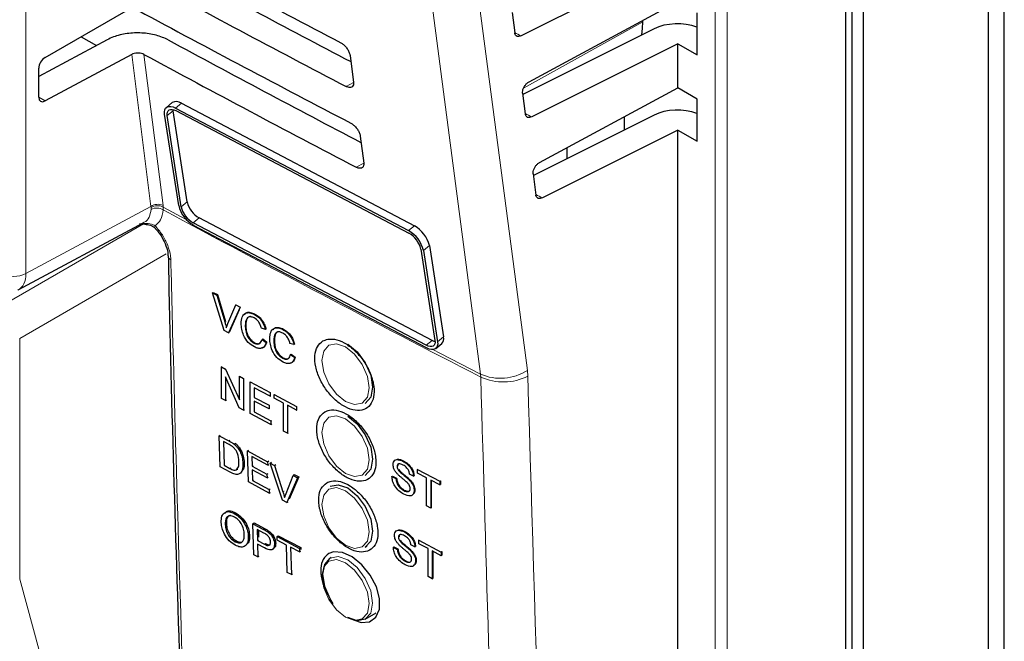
# Paper-space layout 'Blatt2' of a CAD drawing. Header units: millimetres. Extents: x 5 to 418, y 2 to 292.
# Tile 22 of 76: x 108 to 136, y 131 to 149. Entities that reach past the tile are written whole.
import ezdxf

# ---------------------------------------------------------------- set-up
doc = ezdxf.new("R2010")
doc.units = ezdxf.units.MM

psp = doc.layouts.new('Blatt2')

# ---------------------------------------------------------------- linework, layer by layer
at = {"color": 7, "linetype": 'Continuous', "lineweight": 25}
for p, q in [((136.153, 93.828), (136.153, 179.156)), ((135.694, 178.891), (135.694, 93.562)), ((131.84, 90.235), (131.84, 178.463)), ((132.158, 90.297), (132.158, 178.075)), ((131.654, 90.005), (131.654, 177.774)), ((126.89, 150.776), (122.447, 148.551)), ((122.671, 147.249), (126.89, 149.523)), ((108.942, 147.937), (111.243, 149.266)), ((122.189, 149.211), (122.265, 148.634)), ((127.436, 148.011), (127.436, 149.208)), ((125.9, 148.953), (125.9, 148.989)), ((126.221, 148.755), (122.493, 146.888)), ((110.705, 148.442), (108.765, 147.399)), ((109.967, 148.529), (110.401, 148.278)), ((126.89, 148.326), (122.748, 146.252)), ((126.89, 147.073), (126.89, 148.326)), ((126.89, 148.326), (127.436, 148.011)), ((111.4, 148.027), (108.942, 146.706)), ((117.594, 147.995), (117.69, 147.233)), ((108.765, 146.811), (108.765, 147.635)), ((122.489, 146.923), (122.566, 146.335)), ((122.97, 144.96), (126.89, 147.073)), ((127.436, 146.758), (126.89, 147.073)), ((112.549, 146.658), (112.382, 146.521)), ((112.81, 146.642), (119.418, 143.162)), ((127.436, 145.562), (127.436, 146.758)), ((112.573, 146.427), (112.57, 146.463)), ((112.974, 143.838), (112.573, 146.427)), ((112.643, 146.504), (119.251, 143.025)), ((112.654, 146.43), (119.263, 142.951)), ((112.733, 143.739), (112.333, 146.328)), ((112.806, 143.7), (112.406, 146.289)), ((126.221, 146.305), (122.794, 144.589)), ((125.37, 146.254), (125.37, 145.879)), ((126.89, 145.877), (123.049, 143.953)), ((126.89, 90.5), (126.89, 145.877)), ((126.89, 145.877), (127.436, 145.562)), ((117.883, 145.707), (117.98, 144.944)), ((123.751, 145.068), (123.751, 145.381)), ((122.788, 144.634), (122.867, 144.036)), ((119.921, 139.907), (113.313, 143.387)), ((108.181, 141.342), (111.747, 143.259)), ((111.618, 143.228), (111.847, 143.202)), ((119.754, 139.77), (113.146, 143.249)), ((119.766, 139.696), (113.157, 143.175)), ((119.602, 142.5), (120.002, 139.911)), ((119.675, 142.461), (120.076, 139.872)), ((119.843, 142.599), (120.243, 140.01)), ((113.695, 141.263), (113.712, 141.273)), ((114.022, 140.191), (113.695, 141.263)), ((113.695, 141.263), (113.819, 141.197)), ((113.712, 141.273), (113.836, 141.208)), ((113.819, 141.197), (113.836, 141.208)), ((113.819, 141.197), (114.04, 140.436)), ((113.836, 141.208), (114.057, 140.447)), ((114.128, 140.39), (114.349, 140.916)), ((114.473, 140.851), (114.146, 140.126)), ((114.452, 140.777), (114.163, 140.136)), ((114.349, 140.916), (114.364, 140.926)), ((114.349, 140.916), (114.473, 140.851)), ((114.473, 140.851), (114.488, 140.86)), ((114.879, 140.648), (114.892, 140.656)), ((114.62, 140.331), (114.637, 140.342)), ((115.191, 140.221), (115.077, 140.255)), ((115.191, 140.221), (115.208, 140.232)), ((115.69, 140.219), (115.701, 140.226)), ((114.146, 140.126), (114.022, 140.191)), ((114.146, 140.126), (114.163, 140.136)), ((115.098, 139.939), (115.115, 139.95)), ((115.098, 139.939), (115.212, 139.849)), ((115.115, 139.95), (115.229, 139.86)), ((114.87, 139.835), (114.887, 139.845)), ((115.212, 139.849), (115.229, 139.86)), ((115.43, 139.902), (115.447, 139.913)), ((116.002, 139.792), (115.888, 139.825)), ((116.002, 139.792), (116.019, 139.803)), ((120.026, 139.679), (120.193, 139.817)), ((115.681, 139.405), (115.698, 139.416)), ((115.909, 139.51), (115.926, 139.521)), ((115.909, 139.51), (116.023, 139.42)), ((115.926, 139.521), (116.04, 139.431)), ((116.023, 139.42), (116.04, 139.431)), ((113.943, 139.16), (113.954, 139.167)), ((113.943, 138.262), (113.943, 139.16)), ((113.943, 139.16), (114.064, 139.097)), ((114.064, 139.097), (114.074, 139.103)), ((114.447, 137.997), (114.058, 138.872)), ((114.058, 138.872), (114.058, 138.202)), ((114.064, 139.097), (114.454, 138.221)), ((114.454, 138.892), (114.461, 138.896)), ((114.454, 138.221), (114.454, 138.892)), ((114.454, 138.892), (114.568, 138.831)), ((114.568, 138.831), (114.575, 138.836)), ((114.568, 138.831), (114.568, 137.933)), ((114.756, 138.732), (114.762, 138.736)), ((114.756, 137.834), (114.756, 138.732)), ((114.756, 138.732), (115.329, 138.431)), ((115.329, 138.327), (114.87, 138.568)), ((114.87, 138.568), (114.87, 138.292)), ((114.058, 138.202), (113.943, 138.262)), ((114.87, 138.292), (114.885, 138.302)), ((114.87, 138.292), (115.297, 138.067)), ((115.329, 138.431), (115.332, 138.433)), ((115.329, 138.431), (115.329, 138.327)), ((115.329, 138.327), (115.335, 138.331)), ((115.443, 138.37), (115.446, 138.372)), ((115.443, 138.37), (116.079, 138.036)), ((115.443, 138.267), (115.443, 138.37)), ((115.704, 138.13), (115.443, 138.267)), ((114.058, 138.202), (114.091, 138.223)), ((114.568, 137.933), (114.447, 137.997)), ((115.297, 137.963), (114.87, 138.188)), ((114.87, 138.188), (114.87, 137.878)), ((115.297, 138.067), (115.31, 138.075)), ((115.297, 138.067), (115.297, 137.963)), ((115.704, 137.335), (115.704, 138.13)), ((116.079, 137.932), (115.818, 138.069)), ((115.818, 138.069), (115.818, 137.275)), ((116.079, 138.036), (116.08, 138.036)), ((116.079, 138.036), (116.079, 137.932)), ((114.568, 137.933), (114.598, 137.952)), ((115.35, 137.522), (114.756, 137.834)), ((114.87, 137.878), (114.896, 137.894)), ((114.87, 137.878), (115.35, 137.625)), ((115.297, 137.963), (115.313, 137.973)), ((116.079, 137.932), (116.083, 137.934)), ((115.35, 137.625), (115.373, 137.64)), ((115.35, 137.625), (115.35, 137.522)), ((115.35, 137.522), (115.376, 137.538)), ((113.883, 137.205), (113.911, 137.224)), ((113.908, 136.324), (113.883, 137.205)), ((113.883, 137.205), (114.158, 137.057)), ((115.818, 137.275), (115.704, 137.335)), ((115.818, 137.275), (115.843, 137.29)), ((114.163, 136.955), (113.999, 137.043)), ((113.999, 137.043), (114.019, 136.365)), ((114.301, 136.968), (114.33, 136.988)), ((114.42, 136.842), (114.449, 136.862)), ((114.688, 136.773), (114.718, 136.793)), ((114.714, 135.891), (114.688, 136.773)), ((114.688, 136.773), (115.256, 136.467)), ((115.259, 136.366), (114.805, 136.61)), ((114.805, 136.61), (114.813, 136.339)), ((114.197, 136.169), (113.908, 136.324)), ((114.019, 136.365), (114.046, 136.382)), ((114.019, 136.365), (114.185, 136.275)), ((114.556, 136.414), (114.585, 136.433)), ((114.813, 136.339), (114.842, 136.358)), ((114.813, 136.339), (115.236, 136.111)), ((115.256, 136.467), (115.289, 136.489)), ((115.256, 136.467), (115.259, 136.366)), ((115.259, 136.366), (115.291, 136.387)), ((115.329, 136.428), (115.362, 136.45)), ((115.68, 135.372), (115.329, 136.428)), ((115.329, 136.428), (115.452, 136.362)), ((115.452, 136.362), (115.486, 136.384)), ((115.452, 136.362), (115.69, 135.613)), ((118.927, 136.33), (118.936, 136.336)), ((119.094, 136.479), (119.099, 136.482)), ((114.366, 136.254), (114.408, 136.258)), ((115.239, 136.01), (114.816, 136.237)), ((114.816, 136.237), (114.824, 135.932)), ((115.236, 136.111), (115.268, 136.132)), ((115.236, 136.111), (115.239, 136.01)), ((115.239, 136.01), (115.27, 136.03)), ((115.778, 135.565), (115.979, 136.079)), ((116.136, 136.035), (115.867, 135.4)), ((115.979, 136.079), (116.013, 136.102)), ((115.979, 136.079), (116.102, 136.013)), ((116.013, 136.102), (116.136, 136.035)), ((116.102, 136.013), (116.136, 136.035)), ((118.782, 136.046), (118.799, 136.057)), ((118.782, 136.046), (118.896, 135.986)), ((118.799, 136.057), (118.913, 135.996)), ((118.956, 136.235), (118.968, 136.243)), ((119.394, 136.055), (119.28, 136.115)), ((119.394, 136.055), (119.409, 136.064)), ((119.508, 136.247), (119.518, 136.253)), ((119.508, 136.144), (119.508, 136.247)), ((119.508, 136.247), (120.141, 135.911)), ((119.767, 136.006), (119.508, 136.144)), ((115.302, 135.575), (114.714, 135.891)), ((114.824, 135.932), (114.853, 135.951)), ((114.824, 135.932), (115.299, 135.677)), ((116.102, 136.013), (115.803, 135.306)), ((118.896, 135.986), (118.913, 135.996)), ((119.274, 135.946), (119.291, 135.956)), ((119.767, 135.211), (119.767, 136.006)), ((120.141, 135.807), (119.881, 135.945)), ((119.881, 135.945), (119.881, 135.151)), ((119.898, 135.936), (119.898, 135.161)), ((120.141, 135.911), (120.158, 135.922)), ((120.141, 135.911), (120.141, 135.807)), ((120.141, 135.807), (120.158, 135.818)), ((120.152, 135.925), (120.158, 135.922)), ((120.158, 135.922), (120.158, 135.818)), ((115.299, 135.677), (115.331, 135.697)), ((115.299, 135.677), (115.302, 135.575)), ((115.302, 135.575), (115.333, 135.595)), ((119.116, 135.65), (119.133, 135.661)), ((119.415, 135.654), (119.432, 135.664)), ((115.803, 135.306), (115.68, 135.372)), ((115.803, 135.306), (115.836, 135.328)), ((119.881, 135.151), (119.767, 135.211)), ((114.31, 134.997), (114.344, 135.02)), ((119.881, 135.151), (119.898, 135.161)), ((114.054, 134.676), (114.088, 134.699)), ((114.84, 134.705), (114.873, 134.728)), ((114.868, 133.825), (114.84, 134.705)), ((114.84, 134.705), (115.137, 134.547)), ((114.873, 134.728), (115.171, 134.57)), ((114.708, 134.341), (114.742, 134.364)), ((115.151, 134.44), (114.957, 134.543)), ((114.957, 134.543), (114.967, 134.227)), ((114.992, 134.524), (114.999, 134.328)), ((115.258, 134.475), (115.292, 134.498)), ((115.526, 134.342), (115.559, 134.365)), ((115.559, 134.365), (116.193, 134.029)), ((119.134, 134.473), (119.138, 134.475)), ((114.335, 134.197), (114.368, 134.219)), ((114.967, 134.227), (115.001, 134.25)), ((114.967, 134.227), (115.163, 134.124)), ((115.169, 134.021), (114.971, 134.126)), ((114.971, 134.126), (114.982, 133.765)), ((115.451, 134.133), (115.484, 134.155)), ((115.526, 134.342), (116.159, 134.006)), ((115.529, 134.24), (115.526, 134.342)), ((115.789, 134.103), (115.529, 134.24)), ((115.814, 133.324), (115.789, 134.103)), ((118.967, 134.324), (118.976, 134.329)), ((118.996, 134.229), (119.008, 134.236)), ((119.434, 134.048), (119.32, 134.109)), ((119.548, 134.241), (119.557, 134.247)), ((119.548, 134.241), (120.18, 133.904)), ((119.548, 134.137), (119.548, 134.241)), ((119.807, 133.999), (119.548, 134.137)), ((114.982, 133.765), (114.868, 133.825)), ((115.388, 133.974), (115.425, 133.998)), ((116.163, 133.905), (115.903, 134.042)), ((115.903, 134.042), (115.928, 133.264)), ((116.159, 134.006), (116.193, 134.029)), ((116.159, 134.006), (116.163, 133.905)), ((116.163, 133.905), (116.196, 133.927)), ((116.193, 134.029), (116.195, 133.975)), ((118.027, 134.038), (118.083, 134.07)), ((118.822, 134.04), (118.839, 134.05)), ((118.822, 134.04), (118.936, 133.979)), ((118.839, 134.05), (118.953, 133.99)), ((118.936, 133.979), (118.953, 133.99)), ((119.314, 133.939), (119.331, 133.95)), ((119.434, 134.048), (119.448, 134.057)), ((119.807, 133.205), (119.807, 133.999)), ((120.18, 133.8), (119.921, 133.938)), ((119.921, 133.938), (119.921, 133.144)), ((119.938, 133.929), (119.938, 133.155)), ((120.18, 133.904), (120.197, 133.915)), ((120.18, 133.904), (120.18, 133.8)), ((120.18, 133.8), (120.197, 133.811)), ((120.191, 133.918), (120.197, 133.915)), ((120.197, 133.915), (120.197, 133.811)), ((114.982, 133.765), (115.014, 133.786)), ((117.061, 133.748), (117.027, 133.729)), ((119.156, 133.643), (119.173, 133.654)), ((119.455, 133.647), (119.472, 133.658)), ((115.928, 133.264), (115.814, 133.324)), ((115.928, 133.264), (115.959, 133.285)), ((119.921, 133.144), (119.807, 133.205)), ((119.921, 133.144), (119.938, 133.155)), ((118.027, 131.997), (118.339, 132.177))]:
    psp.add_line(p, q, dxfattribs=at)
at = {"color": 7, "linetype": 'Continuous', "lineweight": 18}
for p, q in [((127.952, 88.458), (127.952, 176.033)), ((128.296, 176.028), (128.296, 88.453)), ((108.399, 175.965), (108.399, 141.806)), ((122.513, 147.064), (125.9, 148.953)), ((111.945, 143.712), (111.4, 148.027)), ((111.746, 148.026), (112.288, 143.74)), ((117.69, 147.228), (117.485, 147.114)), ((108.765, 146.808), (108.942, 146.706)), ((112.81, 146.642), (112.643, 146.504)), ((112.573, 146.427), (112.406, 146.289)), ((117.98, 144.94), (117.77, 144.823)), ((108.399, 141.806), (111.945, 143.712)), ((111.95, 143.676), (111.945, 143.712)), ((111.951, 143.63), (111.95, 143.676)), ((112.288, 143.74), (112.293, 143.694)), ((112.293, 143.694), (112.946, 143.342)), ((112.293, 143.694), (112.294, 143.614)), ((112.974, 143.838), (112.806, 143.7)), ((113.313, 143.387), (113.146, 143.249)), ((107.692, 140.881), (111.734, 143.215)), ((111.696, 143.232), (111.782, 143.225)), ((119.418, 143.162), (119.251, 143.025)), ((119.843, 142.599), (119.675, 142.461)), ((112.378, 142.362), (108.222, 139.963)), ((114.04, 140.436), (114.057, 140.447)), ((108.222, 139.963), (108.222, 133.134)), ((120.243, 140.01), (120.076, 139.872)), ((119.921, 139.907), (119.754, 139.77)), ((121.295, 138.953), (121.302, 138.87)), ((122.636, 138.894), (122.623, 139.06)), ((114.158, 137.057), (114.187, 137.077)), ((114.185, 136.275), (114.212, 136.293)), ((115.69, 135.613), (115.723, 135.635)), ((115.137, 134.547), (115.171, 134.57)), ((115.163, 134.124), (115.196, 134.146))]:
    psp.add_line(p, q, dxfattribs=at)
at = {"color": 7, "linetype": 'Continuous', "lineweight": 18, "flags": 128}
for points in [[(121.295, 138.953), (121.097, 140.468), (120.303, 146.53), (117.755, 166.004)], [(119.084, 166.11), (120.854, 152.58), (122.623, 139.06)], [(112.055, 143.101), (112.051, 143.106), (112.048, 143.12), (112.052, 143.14), (112.062, 143.165)], [(117.465, 139.724), (117.209, 139.813), (116.991, 139.771), (116.846, 139.604), (116.795, 139.337), (116.846, 139.012), (116.991, 138.677), (117.209, 138.384), (117.465, 138.177), (117.721, 138.088), (117.939, 138.13), (118.084, 138.297), (118.135, 138.564), (118.084, 138.889), (117.939, 139.224), (117.721, 139.517), (117.465, 139.724)], [(119.946, 139.649), (120.159, 139.539), (121.295, 138.953)], [(117.465, 137.683), (117.209, 137.772), (116.991, 137.73), (116.846, 137.563), (116.795, 137.296), (116.846, 136.971), (116.991, 136.636), (117.209, 136.343), (117.465, 136.136), (117.721, 136.047), (117.939, 136.089), (118.084, 136.256), (118.135, 136.523), (118.084, 136.848), (117.939, 137.183), (117.721, 137.476), (117.465, 137.683)], [(117.465, 135.642), (117.209, 135.731), (116.991, 135.688), (116.846, 135.521), (116.795, 135.255), (116.846, 134.929), (116.991, 134.594), (117.209, 134.301), (117.465, 134.094), (117.721, 134.005), (117.939, 134.048), (118.084, 134.215), (118.135, 134.481), (118.084, 134.807), (117.939, 135.142), (117.721, 135.435), (117.465, 135.642)], [(117.465, 132.053), (117.721, 131.964), (117.939, 132.006), (118.084, 132.173), (118.135, 132.44), (118.084, 132.765), (117.939, 133.1), (117.721, 133.393), (117.465, 133.6), (117.209, 133.689), (116.991, 133.647), (116.846, 133.48), (116.795, 133.213), (116.846, 132.888), (116.991, 132.553), (117.209, 132.26), (117.465, 132.053)], [(117.027, 133.729), (117.257, 133.773), (117.527, 133.679), (117.798, 133.461), (118.027, 133.151), (118.181, 132.798), (118.234, 132.454), (118.181, 132.173), (118.027, 131.997), (118.027, 131.997)], [(108.222, 133.134), (110.678, 124.112), (113.147, 115.044)]]:
    psp.add_lwpolyline(points, dxfattribs=at)
at = {"color": 7, "linetype": 'Continuous', "lineweight": 25, "flags": 128}
for points in [[(125.867, 148.577), (125.892, 148.758), (125.9, 148.953)], [(112.333, 146.328), (112.329, 146.396), (112.339, 146.455), (112.363, 146.501), (112.4, 146.533), (112.448, 146.549), (112.507, 146.55), (112.572, 146.535), (112.643, 146.504)], [(112.406, 146.289), (112.403, 146.344), (112.411, 146.391), (112.43, 146.428), (112.46, 146.453), (112.499, 146.466), (112.545, 146.467), (112.598, 146.455), (112.654, 146.43)], [(117.527, 139.803), (117.798, 139.585), (118.027, 139.275), (118.181, 138.922), (118.234, 138.578), (118.181, 138.297), (118.027, 138.121), (118.027, 138.121)], [(120.002, 139.911), (120.005, 139.856), (119.997, 139.809), (119.978, 139.773), (119.948, 139.747), (119.91, 139.734), (119.863, 139.733), (119.811, 139.745), (119.754, 139.77)], [(120.076, 139.872), (120.08, 139.804), (120.069, 139.745), (120.045, 139.699), (120.008, 139.667), (119.96, 139.651), (119.902, 139.65), (119.836, 139.665), (119.766, 139.696)], [(120.006, 139.875), (119.978, 139.883), (119.921, 139.907)], [(117.527, 137.762), (117.798, 137.543), (118.027, 137.234), (118.181, 136.881), (118.234, 136.537), (118.181, 136.256), (118.027, 136.079), (118.027, 136.079)], [(117.027, 135.77), (117.257, 135.815), (117.527, 135.721)], [(117.527, 135.721), (117.798, 135.502), (118.027, 135.193), (118.181, 134.839), (118.234, 134.496), (118.181, 134.214), (118.027, 134.038), (118.027, 134.038)], [(117.722, 131.966), (117.908, 131.904), (118.15, 131.924), (118.329, 132.056), (118.426, 132.283), (118.43, 132.58), (118.341, 132.913), (118.169, 133.247), (117.932, 133.542), (117.658, 133.766), (117.378, 133.892), (117.123, 133.907), (116.99, 133.859), (116.99, 133.859)], [(117.117, 132.435), (117.027, 132.574), (116.874, 132.927), (116.82, 133.271), (116.874, 133.552), (117.027, 133.729), (117.027, 133.729)], [(118.027, 131.997), (117.798, 131.952), (117.527, 132.046)]]:
    psp.add_lwpolyline(points, dxfattribs=at)
at = {"color": 7, "linetype": 'Continuous', "lineweight": 25}
for centre, radius, start, end in [((112.667, 146.449), 0.24, 53.5566, 119.3353), ((113.578, 143.934), 0.867, 193.0009, 240.9848), ((113.482, 143.856), 0.694, 193.0001, 240.9849), ((113.649, 143.994), 0.694, 193.0013, 240.9857), ((118.83, 142.266), 0.867, 13.0012, 60.985), ((118.998, 142.404), 0.867, 13.0008, 60.9839), ((118.926, 142.344), 0.694, 12.9997, 60.9852), ((120.053, 139.956), 0.197, 315.3532, 15.8847)]:
    psp.add_arc(centre, radius, start, end, dxfattribs=at)
at = {"color": 7, "linetype": 'Continuous', "lineweight": 18}
for centre, radius, start, end in [((112.141, 143.423), 0.349, 65.114, 124.1348), ((112.137, 143.394), 0.339, 62.5826, 123.4035), ((112.109, 143.319), 0.348, 57.9382, 117.0046), ((349.498, 583.052), 499.371, 241.64024, 242.8084), ((112.557, 142.318), 0.127, 183.7286, 247.9761), ((108.052, 142.494), 0.77, 242.6568, 296.7662), ((121.86, 140.245), 1.41, 246.4014, 302.7845), ((121.944, 140.256), 1.527, 245.1507, 296.9441)]:
    psp.add_arc(centre, radius, start, end, dxfattribs=at)
at = {"color": 7, "linetype": 'Continuous', "lineweight": 25}
for centre, major_axis, ratio, start_param, end_param in [((451.391, 368.497), (497.777, 7.66), 0.587275, 3.95123, 3.967692), ((449.752, 352.084), (494.236, -7.342), 0.567125, 3.968872, 3.983901), ((449.751, 352.083), (495.245, -7.357), 0.567125, 3.96887, 3.985408), ((451.39, 366.047), (497.375, 7.654), 0.587275, 3.951271, 3.967733), ((126.89, 148.326), (1, -0.015), 0.567125, 1.002162, 2.312261), ((449.753, 349.634), (493.835, -7.336), 0.567125, 3.968913, 3.983955), ((108.945, 147.735), (0.128, 0.215), 0.587369, 0.811807, 2.36515), ((449.751, 349.633), (494.844, -7.351), 0.567125, 3.968911, 3.985449), ((108.945, 146.911), (0.128, 0.215), 0.587369, 2.36515, 3.918493), ((126.89, 145.877), (1, -0.015), 0.567125, 1.002162, 2.312261)]:
    psp.add_ellipse(centre, major_axis=major_axis, ratio=ratio, start_param=start_param, end_param=end_param, dxfattribs=at)
at = {"color": 7, "linetype": 'Continuous', "lineweight": 18}
for centre, major_axis, ratio, start_param, end_param in [((449.75, 354.716), (493.44, -7.33), 0.567125, 3.995114, 3.995612), ((449.751, 352.267), (493.039, -7.324), 0.567125, 3.995206, 3.995704), ((449.752, 349.818), (492.637, -7.318), 0.567125, 3.995298, 3.995796), ((107.698, 142.218), (-0.487, 0.874), 0.577293, 3.119125, 3.935643)]:
    psp.add_ellipse(centre, major_axis=major_axis, ratio=ratio, start_param=start_param, end_param=end_param, dxfattribs=at)
at = {"color": 7, "linetype": 'Continuous', "lineweight": 25}
for points, knots in [([(112.438, 148.438), (112.327, 148.487), (112.104, 148.586), (111.686, 148.646), (111.263, 148.629), (110.927, 148.549), (110.763, 148.47), (110.705, 148.442)], [0, 0, 0, 0, 0.218825, 0.437607, 0.657625, 0.880058, 1, 1, 1, 1]), ([(122.447, 148.551), (122.426, 148.543), (122.384, 148.527), (122.328, 148.534), (122.286, 148.566), (122.269, 148.605), (122.265, 148.63), (122.265, 148.634)], [0, 0, 0, 0, 0.239286, 0.47858, 0.717177, 0.954333, 1, 1, 1, 1]), ([(117.331, 148.356), (117.343, 148.349), (117.382, 148.327), (117.447, 148.272), (117.516, 148.189), (117.567, 148.098), (117.588, 148.032), (117.593, 148), (117.594, 147.995)], [0, 0, 0, 0, 0.102207, 0.314542, 0.528235, 0.744045, 0.961354, 1, 1, 1, 1]), ([(111.746, 148.026), (111.724, 148.036), (111.68, 148.056), (111.596, 148.068), (111.511, 148.064), (111.444, 148.048), (111.411, 148.032), (111.4, 148.027)], [0, 0, 0, 0, 0.218823, 0.437608, 0.65762, 0.880055, 1, 1, 1, 1]), ([(117.69, 147.233), (117.691, 147.22), (117.694, 147.18), (117.68, 147.127), (117.638, 147.088), (117.575, 147.08), (117.52, 147.096), (117.49, 147.112), (117.485, 147.114)], [0, 0, 0, 0, 0.10623, 0.322989, 0.538337, 0.751564, 0.963345, 1, 1, 1, 1]), ([(122.489, 146.923), (122.488, 146.945), (122.486, 146.99), (122.511, 147.068), (122.552, 147.142), (122.607, 147.207), (122.649, 147.235), (122.671, 147.249)], [0, 0, 0, 0, 0.198376, 0.396723, 0.595451, 0.795258, 1, 1, 1, 1]), ([(122.748, 146.252), (122.727, 146.244), (122.684, 146.228), (122.629, 146.235), (122.587, 146.267), (122.57, 146.306), (122.566, 146.331), (122.566, 146.335)], [0, 0, 0, 0, 0.239281, 0.478586, 0.717181, 0.954336, 1, 1, 1, 1]), ([(117.614, 146.076), (117.627, 146.068), (117.667, 146.046), (117.734, 145.989), (117.804, 145.904), (117.857, 145.811), (117.878, 145.744), (117.882, 145.712), (117.883, 145.707)], [0, 0, 0, 0, 0.104671, 0.317021, 0.53075, 0.74658, 0.9639, 1, 1, 1, 1]), ([(117.98, 144.944), (117.981, 144.931), (117.984, 144.89), (117.969, 144.836), (117.925, 144.796), (117.861, 144.788), (117.805, 144.805), (117.774, 144.821), (117.77, 144.823)], [0, 0, 0, 0, 0.10864, 0.325389, 0.540711, 0.753919, 0.965689, 1, 1, 1, 1]), ([(122.788, 144.634), (122.787, 144.657), (122.786, 144.702), (122.81, 144.78), (122.851, 144.853), (122.907, 144.919), (122.949, 144.946), (122.97, 144.96)], [0, 0, 0, 0, 0.198358, 0.396715, 0.595442, 0.795241, 1, 1, 1, 1]), ([(123.049, 143.953), (123.028, 143.945), (122.985, 143.929), (122.93, 143.936), (122.888, 143.968), (122.871, 144.007), (122.867, 144.032), (122.867, 144.036)], [0, 0, 0, 0, 0.239304, 0.478608, 0.717203, 0.954357, 1, 1, 1, 1]), ([(111.806, 143.202), (111.862, 143.193), (111.954, 143.178), (112.04, 143.12), (112.066, 143.089), (112.072, 143.081)], [0, 0, 0, 0, 0.54369, 0.884882, 1, 1, 1, 1]), ([(112.053, 143.1), (112.064, 143.09), (112.138, 143.019), (112.261, 142.844), (112.38, 142.595), (112.431, 142.398), (112.426, 142.325), (112.425, 142.311)], [0, 0, 0, 0, 0.050197, 0.338748, 0.635187, 0.927589, 1, 1, 1, 1]), ([(112.438, 142.31), (112.444, 141.989), (112.537, 137.453), (112.773, 129.957), (113.057, 122.818), (113.175, 119.845)], [0, 0, 0, 0, 0.042529, 0.601197, 1, 1, 1, 1]), ([(114.505, 140.391), (114.51, 140.454), (114.518, 140.579), (114.609, 140.69), (114.741, 140.706), (114.833, 140.667), (114.879, 140.648)], [0, 0, 0, 0, 0.280492, 0.55957, 0.779616, 1, 1, 1, 1]), ([(114.597, 140.636), (114.611, 140.656), (114.646, 140.71), (114.76, 140.715), (114.85, 140.677), (114.896, 140.658)], [0, 0, 0, 0, 0.2358992, 0.6176565, 1, 1, 1, 1]), ([(114.873, 140.547), (114.845, 140.56), (114.787, 140.586), (114.711, 140.578), (114.632, 140.509), (114.625, 140.405), (114.62, 140.331)], [0, 0, 0, 0, 0.187225, 0.373907, 0.560732, 1, 1, 1, 1]), ([(114.768, 140.585), (114.756, 140.585), (114.717, 140.585), (114.65, 140.517), (114.642, 140.414), (114.637, 140.342)], [0, 0, 0, 0, 0.128288, 0.388403, 1, 1, 1, 1]), ([(115.077, 140.255), (115.068, 140.287), (115.05, 140.352), (115, 140.443), (114.936, 140.509), (114.894, 140.534), (114.873, 140.547)], [0, 0, 0, 0, 0.280557, 0.559743, 0.779657, 1, 1, 1, 1]), ([(114.879, 140.648), (114.919, 140.623), (114.998, 140.575), (115.095, 140.458), (115.16, 140.335), (115.181, 140.259), (115.191, 140.221)], [0, 0, 0, 0, 0.28008, 0.559453, 0.779555, 1, 1, 1, 1]), ([(114.896, 140.658), (114.936, 140.634), (115.015, 140.586), (115.112, 140.469), (115.177, 140.346), (115.198, 140.27), (115.208, 140.232)], [0, 0, 0, 0, 0.280078, 0.559454, 0.779555, 1, 1, 1, 1]), ([(114.04, 140.436), (114.049, 140.405), (114.065, 140.348), (114.078, 140.292), (114.084, 140.268)], [0, 0, 0, 0, 0.559994, 1, 1, 1, 1]), ([(114.084, 140.268), (114.092, 140.291), (114.105, 140.333), (114.121, 140.372), (114.128, 140.39)], [0, 0, 0, 0, 0.559961, 1, 1, 1, 1]), ([(114.881, 139.725), (114.82, 139.762), (114.699, 139.836), (114.571, 140.041), (114.515, 140.23), (114.509, 140.338), (114.505, 140.391)], [0, 0, 0, 0, 0.279956, 0.558086, 0.778911, 1, 1, 1, 1]), ([(114.62, 140.331), (114.622, 140.282), (114.626, 140.183), (114.674, 140.029), (114.768, 139.902), (114.836, 139.857), (114.87, 139.835)], [0, 0, 0, 0, 0.281249, 0.560721, 0.780138, 1, 1, 1, 1]), ([(114.637, 140.342), (114.639, 140.293), (114.643, 140.194), (114.691, 140.04), (114.785, 139.913), (114.853, 139.868), (114.887, 139.845)], [0, 0, 0, 0, 0.281249, 0.560719, 0.780138, 1, 1, 1, 1]), ([(115.316, 139.962), (115.321, 140.025), (115.329, 140.149), (115.42, 140.26), (115.552, 140.277), (115.644, 140.238), (115.69, 140.219)], [0, 0, 0, 0, 0.2804921, 0.55957, 0.7796161, 1, 1, 1, 1]), ([(115.408, 140.206), (115.422, 140.227), (115.457, 140.281), (115.571, 140.286), (115.661, 140.248), (115.707, 140.229)], [0, 0, 0, 0, 0.235899, 0.617656, 1, 1, 1, 1]), ([(115.69, 140.219), (115.729, 140.194), (115.809, 140.146), (115.906, 140.029), (115.971, 139.906), (115.992, 139.83), (116.002, 139.792)], [0, 0, 0, 0, 0.280081, 0.559455, 0.779555, 1, 1, 1, 1]), ([(115.707, 140.229), (115.746, 140.205), (115.826, 140.156), (115.923, 140.04), (115.988, 139.917), (116.009, 139.841), (116.019, 139.803)], [0, 0, 0, 0, 0.280078, 0.559452, 0.779555, 1, 1, 1, 1]), ([(114.87, 139.835), (114.902, 139.821), (114.964, 139.795), (115.059, 139.821), (115.083, 139.894), (115.098, 139.939)], [0, 0, 0, 0, 0.280711, 0.560903, 1, 1, 1, 1]), ([(115.692, 139.296), (115.631, 139.333), (115.51, 139.407), (115.382, 139.611), (115.326, 139.801), (115.319, 139.909), (115.316, 139.962)], [0, 0, 0, 0, 0.279956, 0.558087, 0.778911, 1, 1, 1, 1]), ([(115.684, 140.118), (115.656, 140.131), (115.598, 140.157), (115.522, 140.149), (115.443, 140.08), (115.436, 139.976), (115.43, 139.902)], [0, 0, 0, 0, 0.187223, 0.373905, 0.56073, 1, 1, 1, 1]), ([(115.579, 140.156), (115.566, 140.156), (115.528, 140.156), (115.461, 140.087), (115.453, 139.985), (115.447, 139.913)], [0, 0, 0, 0, 0.128288, 0.388403, 1, 1, 1, 1]), ([(115.888, 139.825), (115.879, 139.858), (115.861, 139.923), (115.811, 140.014), (115.747, 140.08), (115.705, 140.105), (115.684, 140.118)], [0, 0, 0, 0, 0.280555, 0.55974, 0.779653, 1, 1, 1, 1]), ([(116.825, 139.893), (116.767, 139.845), (116.65, 139.75), (116.582, 139.485), (116.605, 139.167), (116.722, 138.82), (116.92, 138.487), (117.175, 138.203), (117.461, 138.002), (117.743, 137.907), (117.991, 137.928), (118.176, 138.062), (118.277, 138.294), (118.283, 138.598), (118.194, 138.94), (118.019, 139.282), (117.779, 139.585), (117.499, 139.815), (117.213, 139.943), (116.981, 139.962), (116.868, 139.912), (116.825, 139.893)], [0, 0, 0, 0, 0.053572, 0.107144, 0.160731, 0.214378, 0.268102, 0.321888, 0.375695, 0.429473, 0.483183, 0.536814, 0.590388, 0.643958, 0.697574, 0.751273, 0.805049, 0.858863, 0.912658, 0.966387, 1, 1, 1, 1]), ([(115.212, 139.849), (115.199, 139.81), (115.172, 139.733), (115.086, 139.678), (114.984, 139.678), (114.915, 139.71), (114.881, 139.725)], [0, 0, 0, 0, 0.280251, 0.559542, 0.779589, 1, 1, 1, 1]), ([(114.887, 139.845), (114.919, 139.83), (114.972, 139.806), (115.012, 139.823), (115.028, 139.829)], [0, 0, 0, 0, 0.6046652, 1, 1, 1, 1]), ([(115.229, 139.86), (115.215, 139.822), (115.188, 139.747), (115.13, 139.694), (115.089, 139.695), (115.088, 139.695)], [0, 0, 0, 0, 0.494271, 0.986853, 1, 1, 1, 1]), ([(115.43, 139.902), (115.433, 139.853), (115.437, 139.754), (115.485, 139.6), (115.579, 139.473), (115.647, 139.428), (115.681, 139.405)], [0, 0, 0, 0, 0.28125, 0.560722, 0.780138, 1, 1, 1, 1]), ([(115.447, 139.913), (115.45, 139.864), (115.454, 139.765), (115.501, 139.611), (115.595, 139.484), (115.664, 139.439), (115.698, 139.416)], [0, 0, 0, 0, 0.281249, 0.560719, 0.780138, 1, 1, 1, 1]), ([(115.681, 139.405), (115.712, 139.392), (115.775, 139.366), (115.87, 139.392), (115.894, 139.465), (115.909, 139.51)], [0, 0, 0, 0, 0.280712, 0.5609034, 1, 1, 1, 1]), ([(116.023, 139.42), (116.01, 139.381), (115.983, 139.303), (115.897, 139.248), (115.794, 139.249), (115.726, 139.28), (115.692, 139.296)], [0, 0, 0, 0, 0.280251, 0.559542, 0.779589, 1, 1, 1, 1]), ([(115.698, 139.416), (115.73, 139.401), (115.783, 139.377), (115.823, 139.393), (115.839, 139.4)], [0, 0, 0, 0, 0.604664, 1, 1, 1, 1]), ([(116.04, 139.431), (116.026, 139.393), (115.998, 139.318), (115.941, 139.265), (115.9, 139.266), (115.899, 139.266)], [0, 0, 0, 0, 0.4942742, 0.9868521, 1, 1, 1, 1]), ([(116.877, 137.88), (116.819, 137.832), (116.703, 137.737), (116.636, 137.473), (116.659, 137.155), (116.777, 136.809), (116.974, 136.476), (117.23, 136.193), (117.515, 135.993), (117.797, 135.898), (118.044, 135.919), (118.228, 136.053), (118.329, 136.285), (118.335, 136.588), (118.245, 136.93), (118.07, 137.271), (117.829, 137.573), (117.549, 137.802), (117.264, 137.931), (117.032, 137.949), (116.92, 137.899), (116.877, 137.88)], [0, 0, 0, 0, 0.0535687, 0.1071377, 0.160724, 0.2143757, 0.2681066, 0.3218988, 0.375709, 0.4294857, 0.4831903, 0.5368135, 0.5903827, 0.6439501, 0.6975698, 0.7512754, 0.8050593, 0.858878, 0.9126726, 0.9663959, 1, 1, 1, 1]), ([(114.158, 137.057), (114.185, 137.043), (114.233, 137.017), (114.28, 136.983), (114.301, 136.968)], [0, 0, 0, 0, 0.560177, 1, 1, 1, 1]), ([(114.296, 136.865), (114.272, 136.885), (114.227, 136.92), (114.182, 136.944), (114.163, 136.955)], [0, 0, 0, 0, 0.5592618, 1, 1, 1, 1]), ([(114.443, 136.477), (114.437, 136.549), (114.429, 136.649), (114.362, 136.789), (114.318, 136.84), (114.296, 136.865)], [0, 0, 0, 0, 0.5591477, 0.7800385, 1, 1, 1, 1]), ([(114.301, 136.968), (114.325, 136.948), (114.368, 136.912), (114.404, 136.864), (114.42, 136.842)], [0, 0, 0, 0, 0.5598502, 1, 1, 1, 1]), ([(114.335, 136.991), (114.359, 136.971), (114.402, 136.934), (114.438, 136.886), (114.454, 136.865)], [0, 0, 0, 0, 0.559844, 1, 1, 1, 1]), ([(114.454, 136.865), (114.478, 136.825), (114.527, 136.746), (114.577, 136.596), (114.585, 136.497), (114.59, 136.437)], [0, 0, 0, 0, 0.279769, 0.559933, 1, 1, 1, 1]), ([(114.42, 136.842), (114.444, 136.803), (114.493, 136.724), (114.543, 136.573), (114.551, 136.475), (114.556, 136.414)], [0, 0, 0, 0, 0.279766, 0.559931, 1, 1, 1, 1]), ([(114.556, 136.414), (114.554, 136.352), (114.55, 136.228), (114.473, 136.106), (114.336, 136.101), (114.243, 136.146), (114.197, 136.169)], [0, 0, 0, 0, 0.280841, 0.559955, 0.77907, 1, 1, 1, 1]), ([(114.373, 136.236), (114.399, 136.27), (114.445, 136.332), (114.443, 136.433), (114.443, 136.477)], [0, 0, 0, 0, 0.557439, 1, 1, 1, 1]), ([(114.59, 136.437), (114.591, 136.371), (114.592, 136.27), (114.542, 136.215), (114.525, 136.196)], [0, 0, 0, 0, 0.648606, 1, 1, 1, 1]), ([(118.813, 136.382), (118.816, 136.409), (118.821, 136.461), (118.861, 136.512), (118.949, 136.541), (119.034, 136.504), (119.094, 136.479)], [0, 0, 0, 0, 0.187029, 0.374123, 0.561138, 1, 1, 1, 1]), ([(118.932, 136.125), (118.914, 136.146), (118.878, 136.188), (118.826, 136.279), (118.818, 136.343), (118.813, 136.382)], [0, 0, 0, 0, 0.281453, 0.562266, 1, 1, 1, 1]), ([(118.91, 136.527), (118.92, 136.531), (118.975, 136.553), (119.05, 136.518), (119.111, 136.49)], [0, 0, 0, 0, 0.181082, 1, 1, 1, 1]), ([(119.098, 136.373), (119.076, 136.384), (119.032, 136.405), (118.974, 136.411), (118.934, 136.384), (118.929, 136.348), (118.927, 136.33)], [0, 0, 0, 0, 0.281291, 0.560821, 0.780678, 1, 1, 1, 1]), ([(118.927, 136.33), (118.928, 136.313), (118.931, 136.281), (118.948, 136.249), (118.956, 136.235)], [0, 0, 0, 0, 0.559584, 1, 1, 1, 1]), ([(118.978, 136.406), (118.97, 136.402), (118.949, 136.39), (118.946, 136.359), (118.944, 136.341)], [0, 0, 0, 0, 0.393481, 1, 1, 1, 1]), ([(119.094, 136.479), (119.134, 136.455), (119.214, 136.407), (119.317, 136.295), (119.381, 136.166), (119.39, 136.092), (119.394, 136.055)], [0, 0, 0, 0, 0.280797, 0.560151, 0.779878, 1, 1, 1, 1]), ([(119.28, 136.115), (119.275, 136.145), (119.267, 136.203), (119.201, 136.311), (119.137, 136.349), (119.098, 136.373)], [0, 0, 0, 0, 0.281094, 0.560278, 1, 1, 1, 1]), ([(119.111, 136.49), (119.151, 136.466), (119.231, 136.418), (119.334, 136.306), (119.398, 136.177), (119.406, 136.103), (119.411, 136.065)], [0, 0, 0, 0, 0.280795, 0.56015, 0.779878, 1, 1, 1, 1]), ([(114.185, 136.275), (114.224, 136.255), (114.294, 136.217), (114.349, 136.23), (114.373, 136.236)], [0, 0, 0, 0, 0.561853, 1, 1, 1, 1]), ([(119.121, 135.544), (119.074, 135.571), (118.98, 135.627), (118.861, 135.765), (118.794, 135.917), (118.786, 136.003), (118.782, 136.046)], [0, 0, 0, 0, 0.280815, 0.55956, 0.779621, 1, 1, 1, 1]), ([(119.214, 135.875), (119.182, 135.904), (119.13, 135.951), (119.055, 136.011), (118.992, 136.064), (118.952, 136.105), (118.932, 136.125)], [0, 0, 0, 0, 0.33994, 0.560027, 0.780085, 1, 1, 1, 1]), ([(118.956, 136.235), (118.99, 136.198), (119.047, 136.137), (119.133, 136.071), (119.205, 136.011), (119.251, 135.968), (119.274, 135.946)], [0, 0, 0, 0, 0.338413, 0.558974, 0.779537, 1, 1, 1, 1]), ([(118.973, 136.246), (119.007, 136.209), (119.064, 136.147), (119.15, 136.081), (119.221, 136.022), (119.268, 135.978), (119.291, 135.956)], [0, 0, 0, 0, 0.338409, 0.558973, 0.779537, 1, 1, 1, 1]), ([(116.932, 135.869), (116.874, 135.821), (116.759, 135.726), (116.692, 135.462), (116.716, 135.145), (116.834, 134.8), (117.032, 134.467), (117.288, 134.185), (117.573, 133.985), (117.854, 133.89), (118.101, 133.911), (118.284, 134.045), (118.384, 134.277), (118.389, 134.58), (118.299, 134.921), (118.123, 135.261), (117.882, 135.563), (117.603, 135.792), (117.317, 135.92), (117.087, 135.938), (116.975, 135.888), (116.932, 135.869)], [0, 0, 0, 0, 0.0535658, 0.1071315, 0.160719, 0.2143756, 0.2681135, 0.3219123, 0.3757256, 0.4295005, 0.4831991, 0.5368147, 0.5903784, 0.6439436, 0.6975673, 0.7512796, 0.8050702, 0.8588935, 0.912688, 0.9664065, 1, 1, 1, 1]), ([(118.896, 135.986), (118.901, 135.949), (118.91, 135.876), (118.97, 135.769), (119.043, 135.694), (119.091, 135.665), (119.116, 135.65)], [0, 0, 0, 0, 0.280637, 0.558671, 0.779198, 1, 1, 1, 1]), ([(118.913, 135.996), (118.917, 135.959), (118.927, 135.886), (118.987, 135.78), (119.06, 135.705), (119.108, 135.675), (119.133, 135.661)], [0, 0, 0, 0, 0.280638, 0.558671, 0.779198, 1, 1, 1, 1]), ([(119.3, 135.708), (119.299, 135.725), (119.297, 135.757), (119.267, 135.82), (119.234, 135.854), (119.214, 135.875)], [0, 0, 0, 0, 0.28011, 0.559977, 1, 1, 1, 1]), ([(119.274, 135.946), (119.296, 135.922), (119.338, 135.875), (119.385, 135.796), (119.411, 135.719), (119.413, 135.675), (119.415, 135.654)], [0, 0, 0, 0, 0.280375, 0.5599, 0.779863, 1, 1, 1, 1]), ([(119.291, 135.956), (119.313, 135.933), (119.355, 135.886), (119.402, 135.806), (119.428, 135.729), (119.43, 135.686), (119.432, 135.664)], [0, 0, 0, 0, 0.280374, 0.5599, 0.779863, 1, 1, 1, 1]), ([(115.69, 135.613), (115.7, 135.581), (115.717, 135.526), (115.732, 135.471), (115.738, 135.447)], [0, 0, 0, 0, 0.560015, 1, 1, 1, 1]), ([(115.738, 135.447), (115.745, 135.469), (115.757, 135.51), (115.771, 135.548), (115.778, 135.565)], [0, 0, 0, 0, 0.559981, 1, 1, 1, 1]), ([(119.116, 135.65), (119.14, 135.639), (119.188, 135.616), (119.251, 135.616), (119.292, 135.649), (119.298, 135.689), (119.3, 135.708)], [0, 0, 0, 0, 0.280921, 0.560816, 0.780502, 1, 1, 1, 1]), ([(119.415, 135.654), (119.408, 135.614), (119.395, 135.533), (119.285, 135.477), (119.183, 135.518), (119.121, 135.544)], [0, 0, 0, 0, 0.27994, 0.560082, 1, 1, 1, 1]), ([(119.133, 135.661), (119.157, 135.65), (119.204, 135.629), (119.259, 135.622), (119.276, 135.64), (119.279, 135.643)], [0, 0, 0, 0, 0.450088, 0.898527, 1, 1, 1, 1]), ([(119.432, 135.664), (119.428, 135.619), (119.425, 135.567), (119.391, 135.55), (119.386, 135.548)], [0, 0, 0, 0, 0.8571401, 1, 1, 1, 1]), ([(113.94, 134.738), (113.942, 134.802), (113.945, 134.929), (114.035, 135.039), (114.167, 135.06), (114.262, 135.018), (114.31, 134.997)], [0, 0, 0, 0, 0.28057, 0.559572, 0.77956, 1, 1, 1, 1]), ([(114.039, 134.995), (114.053, 135.017), (114.088, 135.072), (114.203, 135.081), (114.297, 135.04), (114.344, 135.02)], [0, 0, 0, 0, 0.245346, 0.622286, 1, 1, 1, 1]), ([(114.314, 134.895), (114.268, 134.912), (114.178, 134.947), (114.057, 134.88), (114.055, 134.754), (114.054, 134.676)], [0, 0, 0, 0, 0.280126, 0.55965, 1, 1, 1, 1]), ([(114.202, 134.944), (114.172, 134.934), (114.087, 134.905), (114.087, 134.78), (114.088, 134.699)], [0, 0, 0, 0, 0.345995, 1, 1, 1, 1]), ([(114.31, 134.997), (114.37, 134.957), (114.489, 134.879), (114.625, 134.685), (114.694, 134.498), (114.704, 134.393), (114.708, 134.341)], [0, 0, 0, 0, 0.279566, 0.558586, 0.779085, 1, 1, 1, 1]), ([(114.344, 135.02), (114.403, 134.98), (114.523, 134.902), (114.658, 134.708), (114.728, 134.521), (114.737, 134.416), (114.742, 134.364)], [0, 0, 0, 0, 0.279563, 0.558581, 0.779087, 1, 1, 1, 1]), ([(114.338, 134.095), (114.28, 134.133), (114.162, 134.21), (114.029, 134.399), (113.957, 134.582), (113.945, 134.686), (113.94, 134.738)], [0, 0, 0, 0, 0.279598, 0.55876, 0.779304, 1, 1, 1, 1]), ([(114.054, 134.676), (114.058, 134.627), (114.067, 134.531), (114.136, 134.381), (114.232, 134.261), (114.301, 134.218), (114.335, 134.197)], [0, 0, 0, 0, 0.280653, 0.559888, 0.779846, 1, 1, 1, 1]), ([(114.088, 134.699), (114.092, 134.65), (114.101, 134.553), (114.17, 134.404), (114.266, 134.284), (114.334, 134.241), (114.368, 134.219)], [0, 0, 0, 0, 0.280663, 0.559887, 0.77985, 1, 1, 1, 1]), ([(114.594, 134.402), (114.59, 134.452), (114.581, 134.55), (114.517, 134.704), (114.418, 134.828), (114.349, 134.873), (114.314, 134.895)], [0, 0, 0, 0, 0.2808, 0.560067, 0.779985, 1, 1, 1, 1]), ([(114.335, 134.197), (114.379, 134.179), (114.467, 134.144), (114.556, 134.196), (114.593, 134.292), (114.594, 134.365), (114.594, 134.402)], [0, 0, 0, 0, 0.279102, 0.558195, 0.778807, 1, 1, 1, 1]), ([(114.742, 134.364), (114.742, 134.298), (114.742, 134.203), (114.692, 134.155), (114.676, 134.14)], [0, 0, 0, 0, 0.6844768, 1, 1, 1, 1]), ([(115.137, 134.547), (115.16, 134.535), (115.2, 134.514), (115.24, 134.487), (115.258, 134.475)], [0, 0, 0, 0, 0.560102, 1, 1, 1, 1]), ([(115.244, 134.383), (115.227, 134.395), (115.196, 134.417), (115.165, 134.433), (115.151, 134.44)], [0, 0, 0, 0, 0.559581, 1, 1, 1, 1]), ([(115.171, 134.57), (115.194, 134.558), (115.234, 134.537), (115.274, 134.51), (115.292, 134.498)], [0, 0, 0, 0, 0.560097, 1, 1, 1, 1]), ([(115.336, 134.19), (115.335, 134.208), (115.332, 134.244), (115.31, 134.3), (115.28, 134.349), (115.256, 134.372), (115.244, 134.383)], [0, 0, 0, 0, 0.280273, 0.560087, 0.780144, 1, 1, 1, 1]), ([(115.258, 134.475), (115.288, 134.452), (115.347, 134.405), (115.409, 134.306), (115.443, 134.212), (115.448, 134.159), (115.451, 134.133)], [0, 0, 0, 0, 0.280013, 0.558906, 0.77939, 1, 1, 1, 1]), ([(115.292, 134.498), (115.321, 134.475), (115.38, 134.428), (115.443, 134.329), (115.477, 134.235), (115.482, 134.182), (115.484, 134.156)], [0, 0, 0, 0, 0.280005, 0.5589013, 0.7793878, 1, 1, 1, 1]), ([(118.853, 134.376), (118.856, 134.402), (118.861, 134.455), (118.902, 134.506), (118.989, 134.534), (119.074, 134.498), (119.134, 134.473)], [0, 0, 0, 0, 0.187029, 0.374122, 0.561139, 1, 1, 1, 1]), ([(118.973, 134.118), (118.954, 134.14), (118.918, 134.182), (118.866, 134.272), (118.858, 134.337), (118.853, 134.376)], [0, 0, 0, 0, 0.281437, 0.562268, 1, 1, 1, 1]), ([(118.95, 134.521), (118.96, 134.525), (119.015, 134.547), (119.09, 134.512), (119.151, 134.483)], [0, 0, 0, 0, 0.180834, 1, 1, 1, 1]), ([(119.139, 134.367), (119.117, 134.377), (119.073, 134.399), (119.014, 134.405), (118.974, 134.378), (118.97, 134.342), (118.967, 134.324)], [0, 0, 0, 0, 0.281294, 0.560822, 0.780679, 1, 1, 1, 1]), ([(119.018, 134.4), (119.01, 134.395), (118.989, 134.384), (118.986, 134.353), (118.984, 134.334)], [0, 0, 0, 0, 0.393798, 1, 1, 1, 1]), ([(119.134, 134.473), (119.174, 134.448), (119.254, 134.4), (119.357, 134.289), (119.421, 134.16), (119.43, 134.085), (119.434, 134.048)], [0, 0, 0, 0, 0.280797, 0.560152, 0.779879, 1, 1, 1, 1]), ([(119.32, 134.109), (119.315, 134.138), (119.307, 134.196), (119.242, 134.304), (119.178, 134.343), (119.139, 134.367)], [0, 0, 0, 0, 0.2811109, 0.560291, 1, 1, 1, 1]), ([(119.151, 134.483), (119.191, 134.459), (119.271, 134.411), (119.374, 134.299), (119.438, 134.17), (119.446, 134.096), (119.451, 134.059)], [0, 0, 0, 0, 0.280798, 0.56015, 0.779879, 1, 1, 1, 1]), ([(114.708, 134.341), (114.705, 134.279), (114.699, 134.156), (114.61, 134.05), (114.478, 134.035), (114.385, 134.075), (114.338, 134.095)], [0, 0, 0, 0, 0.280356, 0.5595035, 0.7796354, 1, 1, 1, 1]), ([(114.368, 134.219), (114.416, 134.196), (114.47, 134.169), (114.504, 134.189), (114.508, 134.192)], [0, 0, 0, 0, 0.87639, 1, 1, 1, 1]), ([(115.163, 134.124), (115.188, 134.111), (115.237, 134.087), (115.303, 134.084), (115.334, 134.128), (115.336, 134.169), (115.336, 134.19)], [0, 0, 0, 0, 0.281402, 0.559759, 0.779365, 1, 1, 1, 1]), ([(115.451, 134.133), (115.448, 134.091), (115.442, 134.008), (115.343, 133.936), (115.235, 133.988), (115.169, 134.021)], [0, 0, 0, 0, 0.280742, 0.559706, 1, 1, 1, 1]), ([(115.197, 134.146), (115.221, 134.135), (115.269, 134.113), (115.324, 134.101), (115.337, 134.119), (115.338, 134.12)], [0, 0, 0, 0, 0.486344, 0.967428, 1, 1, 1, 1]), ([(115.484, 134.156), (115.483, 134.111), (115.481, 134.042), (115.436, 134.018), (115.419, 134.009)], [0, 0, 0, 0, 0.635261, 1, 1, 1, 1]), ([(118.967, 134.324), (118.969, 134.306), (118.971, 134.275), (118.989, 134.243), (118.996, 134.229)], [0, 0, 0, 0, 0.559611, 1, 1, 1, 1]), ([(119.254, 133.869), (119.222, 133.897), (119.17, 133.944), (119.095, 134.005), (119.033, 134.058), (118.993, 134.098), (118.973, 134.118)], [0, 0, 0, 0, 0.3399404, 0.560022, 0.7800851, 1, 1, 1, 1]), ([(118.996, 134.229), (119.03, 134.192), (119.087, 134.13), (119.173, 134.064), (119.245, 134.005), (119.291, 133.961), (119.314, 133.939)], [0, 0, 0, 0, 0.338405, 0.55897, 0.779533, 1, 1, 1, 1]), ([(119.013, 134.239), (119.047, 134.202), (119.104, 134.141), (119.19, 134.075), (119.262, 134.015), (119.308, 133.972), (119.331, 133.95)], [0, 0, 0, 0, 0.338408, 0.558971, 0.779533, 1, 1, 1, 1]), ([(116.99, 133.859), (116.932, 133.812), (116.817, 133.716), (116.75, 133.453), (116.778, 133.138), (116.865, 132.854), (116.963, 132.699), (116.992, 132.652)], [0, 0, 0, 0, 0.225185, 0.450365, 0.675653, 0.901249, 1, 1, 1, 1]), ([(119.161, 133.537), (119.114, 133.565), (119.02, 133.62), (118.901, 133.758), (118.835, 133.91), (118.826, 133.997), (118.822, 134.04)], [0, 0, 0, 0, 0.280812, 0.559562, 0.779612, 1, 1, 1, 1]), ([(118.936, 133.979), (118.941, 133.942), (118.95, 133.869), (119.01, 133.763), (119.083, 133.688), (119.132, 133.658), (119.156, 133.643)], [0, 0, 0, 0, 0.280637, 0.558682, 0.779201, 1, 1, 1, 1]), ([(118.953, 133.99), (118.958, 133.953), (118.967, 133.88), (119.027, 133.773), (119.1, 133.698), (119.149, 133.669), (119.173, 133.654)], [0, 0, 0, 0, 0.280637, 0.558682, 0.779201, 1, 1, 1, 1]), ([(119.341, 133.702), (119.339, 133.718), (119.337, 133.75), (119.307, 133.813), (119.274, 133.848), (119.254, 133.869)], [0, 0, 0, 0, 0.2800747, 0.5599755, 1, 1, 1, 1]), ([(119.314, 133.939), (119.336, 133.916), (119.378, 133.869), (119.425, 133.789), (119.451, 133.712), (119.453, 133.669), (119.455, 133.647)], [0, 0, 0, 0, 0.280375, 0.559918, 0.779862, 1, 1, 1, 1]), ([(119.331, 133.95), (119.353, 133.926), (119.395, 133.879), (119.442, 133.8), (119.468, 133.723), (119.47, 133.679), (119.472, 133.658)], [0, 0, 0, 0, 0.280371, 0.559915, 0.779861, 1, 1, 1, 1]), ([(119.156, 133.643), (119.18, 133.632), (119.229, 133.61), (119.291, 133.61), (119.332, 133.643), (119.338, 133.682), (119.341, 133.702)], [0, 0, 0, 0, 0.280923, 0.560817, 0.780503, 1, 1, 1, 1]), ([(119.455, 133.647), (119.448, 133.607), (119.435, 133.526), (119.325, 133.47), (119.223, 133.512), (119.161, 133.537)], [0, 0, 0, 0, 0.27994, 0.560081, 1, 1, 1, 1]), ([(119.173, 133.654), (119.197, 133.643), (119.244, 133.622), (119.299, 133.616), (119.316, 133.633), (119.319, 133.636)], [0, 0, 0, 0, 0.4502107, 0.8987818, 1, 1, 1, 1]), ([(119.472, 133.658), (119.466, 133.616), (119.457, 133.544), (119.404, 133.525), (119.383, 133.517)], [0, 0, 0, 0, 0.594024, 1, 1, 1, 1])]:
    psp.add_open_spline(points, degree=3, knots=knots, dxfattribs=at)
at = {"color": 7, "linetype": 'Continuous', "lineweight": 18}
for points, knots in [([(111.746, 143.262), (111.749, 143.262), (111.818, 143.279), (111.905, 143.398), (111.936, 143.552), (111.951, 143.63)], [0, 0, 0, 0, 0.02504, 0.512473, 1, 1, 1, 1]), ([(112.294, 143.614), (112.276, 143.513), (112.242, 143.318), (112.121, 143.215), (112.062, 143.165)], [0, 0, 0, 0, 0.518965, 1, 1, 1, 1]), ([(111.782, 143.225), (111.841, 143.225), (111.938, 143.224), (112.028, 143.182), (112.062, 143.165)], [0, 0, 0, 0, 0.616267, 1, 1, 1, 1]), ([(112.062, 143.165), (112.135, 143.081), (112.28, 142.913), (112.432, 142.607), (112.499, 142.365), (112.507, 142.236), (112.509, 142.2)], [0, 0, 0, 0, 0.294688, 0.589337, 0.884171, 1, 1, 1, 1]), ([(112.509, 142.2), (112.512, 142.066), (112.529, 141.396), (112.6, 138.582), (112.918, 127.346), (113.478, 112.924), (114.143, 100.754), (114.348, 97.003)], [0, 0, 0, 0, 0.008809, 0.044043, 0.184982, 0.748766, 1, 1, 1, 1]), ([(123.49, 89.487), (123.457, 90.013), (123.291, 92.643), (122.63, 103.709), (121.86, 119.603), (121.457, 133.525), (121.302, 138.87)], [0, 0, 0, 0, 0.032288, 0.161438, 0.678067, 1, 1, 1, 1]), ([(122.636, 138.894), (122.885, 130.605), (123.384, 114.023), (124.343, 97.705), (124.822, 89.544)], [0, 0, 0, 0, 0.4999, 1, 1, 1, 1])]:
    psp.add_open_spline(points, degree=3, knots=knots, dxfattribs=at)

doc.saveas('drawing.dxf')
